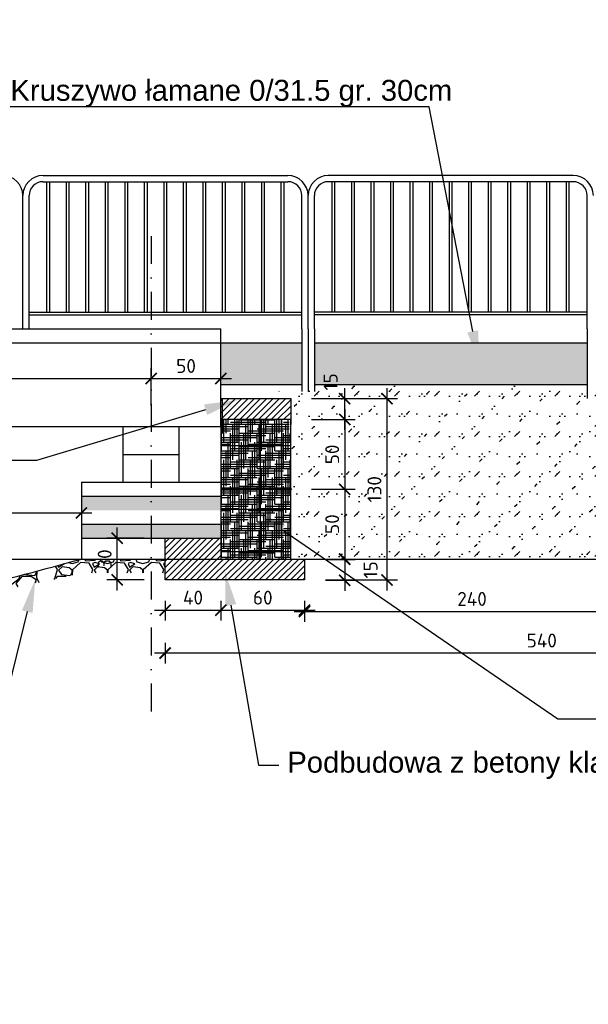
# Model space of a CAD drawing. Header units: millimetres. Extents: x 43555 to 48945, y -20676 to -18516.
# Tile 10 of 11: x 47612 to 48020, y -19352 to -18646. Entities that reach past the tile are written whole.
import ezdxf
from ezdxf import colors
from ezdxf.entities.mleader import LeaderData, LeaderLine
from ezdxf.math import Vec2, Vec3

# ---------------------------------------------------------------- set-up
doc = ezdxf.new("R2010")
doc.units = ezdxf.units.MM
doc.header["$LTSCALE"] = 40
doc.header["$PDMODE"] = 35
doc.header["$PDSIZE"] = 10
doc.linetypes.add('DASHDOT', pattern=[1, 0.5, -0.25, 0, -0.25])
doc.linetypes.add('DASHED2', pattern=[0.375, 0.25, -0.125])
doc.layers.get('0').transparency = 0.4
doc.layers.get('Defpoints').transparency = 0.4
for name, color, linetype in [('K01', 94, 'Continuous'), ('K02', 253, 'Continuous'), ('K025', 161, 'Continuous'), ('K035', 40, 'Continuous'), ('K10', 10, 'Continuous')]:
    doc.layers.add(name, color=color, linetype=linetype)
doc.styles.get("Standard").update_dxf_attribs({"font": 'isocpeur.ttf', "height": 10})
doc.linetypes.add('ZIGZAG', pattern='A,0.00254,-5.08,[131,ltypeshp.shx,S=5.08,R=0,X=-5.08,Y=0],-10.16,[131,ltypeshp.shx,S=5.08,R=180,X=5.08,Y=0],-5.08', length=20.32254)
doc.dimstyles.new('ARCHIC', dxfattribs={"dimtxt": 10, "dimasz": 8, "dimexe": 7.5, "dimexo": 15, "dimgap": 4, "dimtad": 1, "dimdec": 1, "dimrnd": 0.5, "dimtxsty": 'Standard', "dimblk": 'ARCHTICK', "dimcen": 12.5, "dimdle": 7.5, "dimclrd": 94, "dimclre": 94, "dimclrt": 151, "dimazin": 2, "dimtfac": 1, "dimtdec": 1, "dimtmove": 2, "dimatfit": 3, "dimfxl": 7.5, "dimarcsym": 0})

# ---------------------------------------------------------------- blocks, each defined once
blk = doc.blocks.new('_ArchTick')
at = {"color": 0, "linetype": 'ByBlock', "const_width": 0.15}
blk.add_lwpolyline([(-0.5, -0.5), (0.5, 0.5)], dxfattribs=at)
blk = doc.blocks.new('*D275')
at = {"layer": 'Defpoints', "color": 0}
for p in [(47681.95, -19018.06), (47716.29, -19018.06), (47716.29, -19048.06)]:
    blk.add_point(p, dxfattribs=at)
at = {"layer": 'K025', "color": 94, "lineweight": -2}
for p, q in [((47681.95, -19055.56), (47681.95, -19010.56)), ((47701.29, -19018.06), (47674.45, -19018.06)), ((47701.29, -19048.06), (47674.45, -19048.06))]:
    blk.add_line(p, q, dxfattribs=at)
at = {"layer": 'K025', "color": 94, "lineweight": -2, "xscale": 8, "yscale": 8, "zscale": 8}
for p, rotation in [((47681.95, -19018.06), 90), ((47681.95, -19048.06), 270)]:
    blk.add_blockref('_ArchTick', p, dxfattribs=dict(at, rotation=rotation))
at = {"layer": 'K025', "color": 151, "insert": (47672.95, -19033.06), "char_height": 10, "attachment_point": 5, "rotation": 90}
blk.add_mtext('30', dxfattribs=at)
blk = doc.blocks.new('*D276')
at = {"layer": 'Defpoints', "color": 0}
for p in [(47816.29, -19033.32), (47816.29, -19048.32), (47845.05, -19048.32)]:
    blk.add_point(p, dxfattribs=at)
at = {"layer": 'K025', "color": 94, "lineweight": -2}
for p, q in [((47845.05, -19025.82), (47845.05, -19055.82)), ((47831.29, -19033.32), (47852.55, -19033.32)), ((47831.29, -19048.32), (47852.55, -19048.32))]:
    blk.add_line(p, q, dxfattribs=at)
at = {"layer": 'K025', "color": 94, "lineweight": -2, "xscale": 8, "yscale": 8, "zscale": 8}
for p, rotation in [((47845.05, -19033.32), 90), ((47845.05, -19048.32), 270)]:
    blk.add_blockref('_ArchTick', p, dxfattribs=dict(at, rotation=rotation))
at = {"layer": 'K025', "color": 151, "insert": (47863.55, -19040.82), "char_height": 10, "attachment_point": 5, "rotation": 90}
blk.add_mtext('15', dxfattribs=at)
blk = doc.blocks.new('*D277')
at = {"layer": 'Defpoints', "color": 0}
for p in [(47806.29, -18933.06), (47806.29, -18983.06), (47845.05, -18983.06)]:
    blk.add_point(p, dxfattribs=at)
at = {"layer": 'K025', "color": 94, "lineweight": -2}
for p, q in [((47845.05, -18925.56), (47845.05, -18990.56)), ((47821.29, -18933.06), (47852.55, -18933.06)), ((47821.29, -18983.06), (47852.55, -18983.06))]:
    blk.add_line(p, q, dxfattribs=at)
at = {"layer": 'K025', "color": 94, "lineweight": -2, "xscale": 8, "yscale": 8, "zscale": 8}
for p, rotation in [((47845.05, -18933.06), 90), ((47845.05, -18983.06), 270)]:
    blk.add_blockref('_ArchTick', p, dxfattribs=dict(at, rotation=rotation))
at = {"layer": 'K025', "color": 151, "insert": (47836.05, -18958.06), "char_height": 10, "attachment_point": 5, "rotation": 90}
blk.add_mtext('50', dxfattribs=at)
blk = doc.blocks.new('*D278')
at = {"layer": 'Defpoints', "color": 0}
for p in [(47816.29, -18918.06), (47816.29, -19048.06), (47875.33, -19048.06)]:
    blk.add_point(p, dxfattribs=at)
at = {"layer": 'K025', "color": 94, "lineweight": -2}
for p, q in [((47875.33, -18910.56), (47875.33, -19055.56)), ((47831.29, -18918.06), (47882.83, -18918.06)), ((47831.29, -19048.06), (47882.83, -19048.06))]:
    blk.add_line(p, q, dxfattribs=at)
at = {"layer": 'K025', "color": 94, "lineweight": -2, "xscale": 8, "yscale": 8, "zscale": 8}
for p, rotation in [((47875.33, -18918.06), 90), ((47875.33, -19048.06), 270)]:
    blk.add_blockref('_ArchTick', p, dxfattribs=dict(at, rotation=rotation))
at = {"layer": 'K025', "color": 151, "insert": (47866.33, -18983.06), "char_height": 10, "attachment_point": 5, "rotation": 90}
blk.add_mtext('130', dxfattribs=at)
blk = doc.blocks.new('*D279')
at = {"layer": 'Defpoints', "color": 0}
for p in [(47806.29, -18918.06), (47845.05, -18918.06), (47806.29, -18933.06)]:
    blk.add_point(p, dxfattribs=at)
at = {"layer": 'K025', "color": 94, "lineweight": -2}
for p, q in [((47845.05, -18940.56), (47845.05, -18910.56)), ((47821.29, -18918.06), (47852.55, -18918.06)), ((47821.29, -18933.06), (47852.55, -18933.06))]:
    blk.add_line(p, q, dxfattribs=at)
at = {"layer": 'K025', "color": 94, "lineweight": -2, "xscale": 8, "yscale": 8, "zscale": 8}
for p, rotation in [((47845.05, -18918.06), 90), ((47845.05, -18933.06), 270)]:
    blk.add_blockref('_ArchTick', p, dxfattribs=dict(at, rotation=rotation))
at = {"layer": 'K025', "color": 151, "insert": (47834.92, -18906.06), "char_height": 10, "attachment_point": 5, "rotation": 90}
blk.add_mtext('15', dxfattribs=at)
blk = doc.blocks.new('*D280')
at = {"layer": 'Defpoints', "color": 0}
for p in [(47716.29, -19048.06), (47756.29, -19048.06), (47756.29, -19069.74)]:
    blk.add_point(p, dxfattribs=at)
at = {"layer": 'K035', "color": 94, "lineweight": -2}
for p, q in [((47716.29, -19063.06), (47716.29, -19077.24)), ((47756.29, -19063.06), (47756.29, -19077.24)), ((47708.79, -19069.74), (47763.79, -19069.74))]:
    blk.add_line(p, q, dxfattribs=at)
at = {"layer": 'K035', "color": 94, "lineweight": -2, "xscale": 8, "yscale": 8, "zscale": 8, "rotation": 180}
blk.add_blockref('_ArchTick', (47716.29, -19069.74), dxfattribs=at)
at = {"layer": 'K035', "color": 94, "lineweight": -2, "xscale": 8, "yscale": 8, "zscale": 8}
blk.add_blockref('_ArchTick', (47756.29, -19069.74), dxfattribs=at)
at = {"layer": 'K035', "color": 151, "insert": (47736.29, -19060.74), "char_height": 10, "attachment_point": 5}
blk.add_mtext('40', dxfattribs=at)
blk = doc.blocks.new('*D262')
at = {"layer": 'Defpoints', "color": 0}
for p in [(46956.29, -19000.02), (47656.29, -19000.02), (47656.29, -19000.02)]:
    blk.add_point(p, dxfattribs=at)
at = {"layer": 'K025', "color": 94, "lineweight": -2}
for p, q in [((46956.29, -18985.02), (46956.29, -18992.52)), ((47656.29, -18985.02), (47656.29, -18992.52)), ((46948.79, -19000.02), (47663.79, -19000.02))]:
    blk.add_line(p, q, dxfattribs=at)
at = {"layer": 'K025', "color": 94, "lineweight": -2, "xscale": 8, "yscale": 8, "zscale": 8, "rotation": 180}
blk.add_blockref('_ArchTick', (46956.29, -19000.02), dxfattribs=at)
at = {"layer": 'K025', "color": 94, "lineweight": -2, "xscale": 8, "yscale": 8, "zscale": 8}
blk.add_blockref('_ArchTick', (47656.29, -19000.02), dxfattribs=at)
at = {"layer": 'K025', "color": 151, "insert": (47306.29, -18991.02), "char_height": 10, "attachment_point": 5}
blk.add_mtext('700', dxfattribs=at)
blk = doc.blocks.new('*D263')
at = {"layer": 'Defpoints', "color": 0}
for p in [(47706.29, -18903.68), (46906.29, -18923.06), (47706.29, -18923.06)]:
    blk.add_point(p, dxfattribs=at)
at = {"layer": 'K025', "color": 94, "lineweight": -2}
for p, q in [((46906.29, -18908.06), (46906.29, -18896.18)), ((47706.29, -18908.06), (47706.29, -18896.18)), ((46898.79, -18903.68), (47713.79, -18903.68))]:
    blk.add_line(p, q, dxfattribs=at)
at = {"layer": 'K025', "color": 94, "lineweight": -2, "xscale": 8, "yscale": 8, "zscale": 8, "rotation": 180}
blk.add_blockref('_ArchTick', (46906.29, -18903.68), dxfattribs=at)
at = {"layer": 'K025', "color": 94, "lineweight": -2, "xscale": 8, "yscale": 8, "zscale": 8}
blk.add_blockref('_ArchTick', (47706.29, -18903.68), dxfattribs=at)
at = {"layer": 'K025', "color": 151, "insert": (47306.29, -18894.68), "char_height": 10, "attachment_point": 5}
blk.add_mtext('800', dxfattribs=at)
blk = doc.blocks.new('*D265')
at = {"layer": 'Defpoints', "color": 0}
for p in [(47756.29, -18903.68), (47706.29, -18938.06), (47756.29, -18938.06)]:
    blk.add_point(p, dxfattribs=at)
at = {"layer": 'K025', "color": 94, "lineweight": -2}
for p, q in [((47706.29, -18923.06), (47706.29, -18896.18)), ((47756.29, -18923.06), (47756.29, -18896.18)), ((47698.79, -18903.68), (47763.79, -18903.68))]:
    blk.add_line(p, q, dxfattribs=at)
at = {"layer": 'K025', "color": 94, "lineweight": -2, "xscale": 8, "yscale": 8, "zscale": 8, "rotation": 180}
blk.add_blockref('_ArchTick', (47706.29, -18903.68), dxfattribs=at)
at = {"layer": 'K025', "color": 94, "lineweight": -2, "xscale": 8, "yscale": 8, "zscale": 8}
blk.add_blockref('_ArchTick', (47756.29, -18903.68), dxfattribs=at)
at = {"layer": 'K025', "color": 151, "insert": (47731.29, -18894.68), "char_height": 10, "attachment_point": 5}
blk.add_mtext('50', dxfattribs=at)
blk = doc.blocks.new('*D267')
at = {"layer": 'Defpoints', "color": 0}
for p in [(47806.29, -18983.06), (47806.29, -19033.06), (47845.05, -19033.06)]:
    blk.add_point(p, dxfattribs=at)
at = {"layer": 'K025', "color": 94, "lineweight": -2}
for p, q in [((47845.05, -18975.56), (47845.05, -19040.56)), ((47821.29, -18983.06), (47852.55, -18983.06)), ((47821.29, -19033.06), (47852.55, -19033.06))]:
    blk.add_line(p, q, dxfattribs=at)
at = {"layer": 'K025', "color": 94, "lineweight": -2, "xscale": 8, "yscale": 8, "zscale": 8}
for p, rotation in [((47845.05, -18983.06), 90), ((47845.05, -19033.06), 270)]:
    blk.add_blockref('_ArchTick', p, dxfattribs=dict(at, rotation=rotation))
at = {"layer": 'K025', "color": 151, "insert": (47836.05, -19008.06), "char_height": 10, "attachment_point": 5, "rotation": 90}
blk.add_mtext('50', dxfattribs=at)
blk = doc.blocks.new('*D281')
at = {"layer": 'Defpoints', "color": 0}
for p in [(47756.29, -19048.06), (47816.29, -19048.06), (47816.29, -19069.74)]:
    blk.add_point(p, dxfattribs=at)
at = {"layer": 'K01', "color": 94, "lineweight": -2}
for p, q in [((47756.29, -19063.06), (47756.29, -19077.24)), ((47816.29, -19063.06), (47816.29, -19077.24)), ((47748.79, -19069.74), (47823.79, -19069.74))]:
    blk.add_line(p, q, dxfattribs=at)
at = {"layer": 'K01', "color": 94, "lineweight": -2, "xscale": 8, "yscale": 8, "zscale": 8, "rotation": 180}
blk.add_blockref('_ArchTick', (47756.29, -19069.74), dxfattribs=at)
at = {"layer": 'K01', "color": 94, "lineweight": -2, "xscale": 8, "yscale": 8, "zscale": 8}
blk.add_blockref('_ArchTick', (47816.29, -19069.74), dxfattribs=at)
at = {"layer": 'K01', "color": 151, "insert": (47786.29, -19060.74), "char_height": 10, "attachment_point": 5}
blk.add_mtext('60', dxfattribs=at)
blk = doc.blocks.new('*D283')
at = {"layer": 'Defpoints', "color": 0}
for p in [(48056.29, -19033.06), (47816.29, -19048.06), (48056.29, -19070.7)]:
    blk.add_point(p, dxfattribs=at)
at = {"layer": 'K025', "color": 94, "lineweight": -2}
for p, q in [((48056.29, -19048.06), (48056.29, -19078.2)), ((47816.29, -19063.06), (47816.29, -19078.2)), ((47808.79, -19070.7), (48063.79, -19070.7))]:
    blk.add_line(p, q, dxfattribs=at)
at = {"layer": 'K025', "color": 94, "lineweight": -2, "xscale": 8, "yscale": 8, "zscale": 8, "rotation": 180}
blk.add_blockref('_ArchTick', (47816.29, -19070.7), dxfattribs=at)
at = {"layer": 'K025', "color": 94, "lineweight": -2, "xscale": 8, "yscale": 8, "zscale": 8}
blk.add_blockref('_ArchTick', (48056.29, -19070.7), dxfattribs=at)
at = {"layer": 'K025', "color": 151, "insert": (47936.29, -19061.7), "char_height": 10, "attachment_point": 5}
blk.add_mtext('240', dxfattribs=at)
blk = doc.blocks.new('*D285')
at = {"layer": 'Defpoints', "color": 0}
for p in [(48256.29, -19068.92), (47716.29, -19078.06), (47716.29, -19100.48)]:
    blk.add_point(p, dxfattribs=at)
at = {"layer": 'K025', "color": 94, "lineweight": -2}
for p, q in [((48256.29, -19083.92), (48256.29, -19107.98)), ((47716.29, -19093.06), (47716.29, -19107.98)), ((48263.79, -19100.48), (47708.79, -19100.48))]:
    blk.add_line(p, q, dxfattribs=at)
at = {"layer": 'K025', "color": 94, "lineweight": -2, "xscale": 8, "yscale": 8, "zscale": 8, "rotation": 180}
blk.add_blockref('_ArchTick', (47716.29, -19100.48), dxfattribs=at)
at = {"layer": 'K025', "color": 94, "lineweight": -2, "xscale": 8, "yscale": 8, "zscale": 8}
blk.add_blockref('_ArchTick', (48256.29, -19100.48), dxfattribs=at)
at = {"layer": 'K025', "color": 151, "insert": (47986.29, -19091.48), "char_height": 10, "attachment_point": 5}
blk.add_mtext('540', dxfattribs=at)

msp = doc.modelspace()

# ---------------------------------------------------------------- hatches: boundary and pattern name
at = {"layer": 'K01'}
h = msp.add_hatch(dxfattribs=at)
h.set_pattern_fill('AR-CONC', color=256, scale=0.1)
h.set_pattern_definition([(50, (48563.822, -19453.74), (18.21847, -1.5939), [1.905, -20.955]), (355, (48563.822, -19453.74), (-3.52434, 19.1057), [1.524, -16.76406]), (100.4514, (48565.34, -19453.872), (14.69412, 17.51178), [1.619, -17.80902]), (46.1842, (48563.822, -19448.66), (27.1079, -4.20423), [2.8575, -31.4325]), (96.6356, (48566.08, -19449.01), (23.7404, 24.7426), [2.4285, -26.71356]), (351.184, (48563.822, -19448.66), (23.7404, 24.7426), [2.286, -25.146]), (21, (48566.362, -19449.93), (15.16144, -10.22652), [1.905, -20.955]), (326, (48566.362, -19449.93), (6.1802, 18.4188), [1.524, -16.764]), (71.4514, (48567.626, -19450.781), (21.34164, 8.19228), [1.619, -17.809]), (37.5, (48563.822, -19453.739), (0.30886, 8.455504), [0, -16.5608, 0, -17.018, 0, -16.8275]), (7.5, (48563.822, -19453.739), (6.68197, 10.01806), [0, -9.7028, 0, -16.1798, 0, -6.4135]), (327.5, (48558.158, -19453.739), (13.55906, -0.572874), [0, -6.35, 0, -19.812, 0, -26.289]), (317.5, (48555.618, -19453.739), (14.81292, 2.54265), [0, -8.255, 0, -13.1572, 0, -18.669])])
h.paths.add_polyline_path([(48218.79, -18908.06), (48027.79, -18908.06), (48027.79, -18878.06), (48155.97, -18878.06), (48152.88, -18887.77), (48160.08, -18878.06), (48177.79, -18878.06), (48223.29, -18878.06), (48223.29, -18904.46)])
h.paths.add_polyline_path([(47823.29, -18908.06), (48018.79, -18908.06), (48018.79, -18878.06), (47823.29, -18878.06)])
h.paths.add_polyline_path([(47756.29, -18878.06), (47756.29, -18908.06), (47814.29, -18908.06), (47814.29, -18878.06)])
h.paths.add_polyline_path([(47842.42, -18891.42), (47842.42, -18910.71), (47827.42, -18910.71), (47827.42, -18891.42)], flags=9)
h.paths.add_polyline_path([(48227.79, -18878.06), (48250.04, -18878.06), (48227.79, -18895.86)])
h = msp.add_hatch(dxfattribs=at)
h.set_pattern_fill('GROUT', color=256, scale=0.1, angle=45)
h.set_pattern_definition([(45, (47895.008, -19067.284), (-12.5724, 16.1645), [2.54, -17.78]), (45, (47891.416, -19060.1), (-14.3684, 14.3684), [0, -20.32]), (45, (47891.416, -19070.876), (-8.9803, 19.7566), [0, -20.32]), (45, (47880.64, -19060.1), (0, 28.7368), [5.08, -35.56]), (45, (47900.396, -19058.304), (-14.3684, 14.3684), [0, -20.32]), (45, (47898.6, -19063.692), (-10.7763, 17.9605), [0, -20.32]), (45, (47898.6, -19060.1), (-14.3684, 14.3684), [0, -20.32]), (45, (47882.435, -19058.304), (-14.3684, 14.3684), [0, -20.32])])
h.paths.add_polyline_path([(47791.42, -18913.06), (47798.82, -18908.06), (48212.54, -18908.06), (48166.86, -18944.6), (48159.92, -18929.86), (48163.45, -18927.99), (48148.72, -18908.63), (48156.38, -18931.73), (48159.92, -18929.86), (48166.86, -18944.6), (48056.29, -19033.06), (47897.8, -19033.06), (47806.29, -19008.61), (47806.29, -18931.65), (47806.29, -18913.06)])
h.paths.add_polyline_path([(47806.29, -19033.06), (47897.8, -19033.06), (47806.29, -19008.61)])
h = msp.add_hatch(dxfattribs=at)
h.set_pattern_fill('ANSI31', color=256)
h.set_pattern_definition([(45, (47756.2905, -18933.0604), (-2.24506, 2.24506), [])])
h.paths.add_polyline_path([(47756.29, -18933.06), (47806.29, -18933.06), (47806.29, -18918.06), (47756.29, -18918.06)])
h = msp.add_hatch(color=256, dxfattribs=at)
h.dxf.hatch_style = 1
h.paths.add_polyline_path([(47757.29, -18933.06), (47757.29, -18918.06), (47756.29, -18918.06), (47756.29, -18933.06)])
h.paths.add_polyline_path([(47757.29, -18933.06), (47757.29, -18943.06), (47756.29, -18943.06), (47756.29, -18933.06)])
h = msp.add_hatch(dxfattribs=at)
h.set_pattern_fill('HOUND', color=256)
h.set_pattern_definition([(0, (47236.0714, -16580.6284), (6.35, 1.5875), [25.4, -12.7]), (90, (47236.0714, -16580.6284), (-1.5875, -6.35), [25.4, -12.7])])
h.paths.add_polyline_path([(47756.29, -19033.06), (47806.29, -19033.06), (47806.29, -18983.06), (47756.29, -18983.06)])
h.paths.add_polyline_path([(47756.29, -18983.06), (47756.29, -18936.65), (47756.29, -18933.06), (47805.29, -18933.06), (47805.29, -18943.06), (47806.29, -18943.06), (47806.29, -18983.06)])
h = msp.add_hatch(dxfattribs=at)
h.set_pattern_fill('ANSI31', color=256)
h.set_pattern_definition([(45, (47716.2905, -19048.0604), (-2.24506, 2.24506), [])])
h.paths.add_polyline_path([(47716.29, -19048.06), (47746.29, -19048.06), (47816.29, -19048.06), (47816.29, -19033.06), (47756.29, -19033.06), (47716.29, -19033.06)])
h.paths.add_polyline_path([(47716.29, -19033.06), (47756.29, -19033.06), (47756.29, -19018.06), (47716.29, -19018.06)])
h = msp.add_hatch(dxfattribs=at)
h.set_pattern_fill('GRAVEL', color=256, angle=180)
h.set_pattern_definition([(228.01279, (48734.4978, -17761.6682), (-203.2, -228.6), [3.4172, -338.30484]), (184.96974, (48732.2118, -17764.2082), (304.7999999, 25.40000145), [5.86405, -580.5405]), (132.51045, (48726.3698, -17764.7162), (254.0000001, -279.3999999), [4.1348, -409.34723]), (267.27369, (48716.4638, -17771.0662), (25.40000005, 508), [5.34005, -528.66437]), (292.833654, (48716.2098, -17776.4002), (-127, 304.8), [5.23634, -518.39808]), (357.27369, (48718.2418, -17781.2262), (-508, 25.40000005), [5.34005, -528.66437]), (37.69424, (48723.5758, -17781.48015), (-330.2, -254), [7.06194, -699.13115]), (72.25533, (48729.1638, -17777.16215), (177.80000005, 558.8), [6.6672, -660.05257]), (121.429566, (48731.1958, -17770.8122), (-203.2, 330.2), [5.35813, -530.45546]), (175.23636, (48728.4018, -17766.2402), (279.4, -25.4), [6.11713, -299.73937]), (222.39744, (48722.3058, -17765.73215), (-304.8, -279.4), [7.91078, -783.16773]), (138.81407, (48741.6098, -17771.3202), (-177.8, 152.4), [2.70005, -267.30566]), (171.469234, (48739.5778, -17769.5422), (330.2, -50.7999999), [5.13682, -508.5464]), (225, (48734.498, -17768.78), (7e-15, -25.4), [3.5921, -32.32893]), (203.1986, (48732.7198, -17765.732), (127, 50.8), [1.9344, -191.50622]), (291.8014, (48730.942, -17766.494), (-25.4, 76.2), [2.73566, -134.04753]), (30.96376, (48731.958, -17769.034), (76.2, 50.8), [4.4432, -143.66298]), (161.56505, (48735.768, -17766.748), (50.8, -25.4), [3.21287, -77.10898]), (16.38954, (48716.2098, -17766.4942), (254, 76.2), [4.50088, -445.58827]), (70.34618, (48720.5278, -17765.2242), (-101.6, -279.4), [3.776, -373.82216]), (293.1986, (48735.7678, -17761.668), (-50.8, 127), [3.8688, -189.57184]), (343.61046, (48737.2918, -17765.2242), (-254, 76.2), [4.50088, -445.58827]), (339.44395, (48716.2098, -17782.2422), (-127, 50.8), [4.34035, -212.67734]), (294.77514, (48720.2738, -17783.7662), (-127.0000002, 279.4), [3.63672, -360.03593]), (66.8014, (48736.0218, -17787.068), (50.8, 127), [3.8688, -189.57184]), (17.35402, (48737.5458, -17783.5122), (-330.2, -101.6), [4.25783, -421.52376]), (69.44395, (48723.5758, -17787.0682), (-50.8, -127), [2.17018, -214.84752]), (101.30993, (48734.498, -17787.068), (-25.4, 101.6), [1.29515, -128.21995]), (165.96376, (48734.244, -17785.798), (76.2, -25.4), [5.23634, -99.49055]), (186.00901, (48729.1638, -17784.5282), (254, 25.4), [4.85267, -480.41365]), (303.69007, (48731.958, -17771.32), (-25.4, 50.8), [3.66324, -87.91776]), (353.157227, (48733.9898, -17774.3682), (431.8, -50.8), [6.39557, -633.1601]), (60.9454, (48740.3398, -17775.1302), (-101.6, -177.8), [2.61508, -258.89392]), (90, (48741.61, -17772.844), (-25.4, 25.4), [1.524, -23.876]), (120.25644, (48728.6558, -17783.7662), (101.6, -177.8), [3.52867, -349.3394]), (48.01279, (48726.8778, -17780.7182), (203.2, 228.6), [6.83443, -334.88762]), (0, (48731.45, -17775.638), (25.4, 25.4), [6.604, -18.796]), (325.30485, (48738.0538, -17775.6382), (254.0000001, -177.7999999), [4.0161, -397.59317]), (254.0546, (48741.3558, -17777.924), (-25.4, -101.6), [3.6983, -181.2165]), (207.645975, (48740.3398, -17781.4802), (-482.6, -253.99999997), [6.02145, -596.12464]), (175.42608, (48735.0058, -17784.2742), (-330.2, 25.4), [6.3703, -630.65846])])
edge = h.paths.add_edge_path()
edge.add_line((47706.29, -19043.06), (47706.29, -19033.06))
edge.add_line((47706.29, -19033.06), (47656.29, -19033.06))
edge.add_spline(control_points=[(47656.29, -19033.06), (47653.38, -19033.85), (47650.47, -19034.64), (47647.55, -19035.44)], knot_values=[0, 0, 0, 0, 9.032985, 9.032985, 9.032985, 9.032985], degree=3, periodic=0)
edge.add_line((47647.55, -19035.44), (47638.99, -19046.89))
edge.add_spline(control_points=[(47638.99, -19046.89), (47644.76, -19045.62), (47650.52, -19044.34), (47656.29, -19043.06)], knot_values=[0, 0, 0, 0, 17.658565, 17.658565, 17.658565, 17.658565], degree=3, periodic=0)
edge.add_line((47656.29, -19043.06), (47706.29, -19043.06))
edge = h.paths.add_edge_path()
edge.add_line((47634.89, -19038.87), (47628.69, -19049.16))
edge.add_spline(control_points=[(47628.69, -19049.16), (47621.23, -19050.81), (47613.76, -19052.44), (47606.29, -19054.06)], knot_values=[28.170951, 28.170951, 28.170951, 28.170951, 51.028041, 51.028041, 51.028041, 51.028041], degree=3, periodic=0)
edge.add_line((47606.29, -19054.06), (47606.29, -19046.48))
edge.add_spline(control_points=[(47606.29, -19046.48), (47615.83, -19043.97), (47625.36, -19041.43), (47634.89, -19038.87)], knot_values=[21.842068, 21.842068, 21.842068, 21.842068, 51.028041, 51.028041, 51.028041, 51.028041], degree=3, periodic=0)
edge = h.paths.add_edge_path()
edge.add_line((47634.89, -19038.87), (47628.69, -19049.16))
edge.add_spline(control_points=[(47628.69, -19049.16), (47632.12, -19048.41), (47635.56, -19047.65), (47638.99, -19046.89)], knot_values=[17.658565, 17.658565, 17.658565, 17.658565, 28.170951, 28.170951, 28.170951, 28.170951], degree=3, periodic=0)
edge.add_line((47638.99, -19046.89), (47647.55, -19035.44))
edge.add_spline(control_points=[(47647.55, -19035.44), (47643.42, -19036.56), (47639.29, -19037.68), (47634.89, -19038.87)], knot_values=[9.032985, 9.032985, 9.032985, 9.032985, 21.842068, 21.842068, 21.842068, 21.842068], degree=3, periodic=0)
h.paths.add_polyline_path([(47716.29, -19033.06), (47706.29, -19033.06), (47706.29, -19043.06), (47716.29, -19043.06)])
at = {"layer": 'K02'}
h = msp.add_hatch(dxfattribs=at)
h.set_pattern_fill('CTYSQ6ST', color=256, scale=0.1)
h.set_pattern_definition([(0, (47236.071, -15080.628), (0, 15.24), []), (90, (47236.071, -15080.628), (-15.24, 9e-16), [])])
h.paths.add_polyline_path([(47756.29, -19033.06), (47806.29, -19033.06), (47806.29, -18983.06), (47756.29, -18983.06)])
h.paths.add_polyline_path([(47756.29, -18983.06), (47756.29, -18936.65), (47756.29, -18933.06), (47805.29, -18933.06), (47805.29, -18943.06), (47806.29, -18943.06), (47806.29, -18983.06)])
at = {"layer": 'K025'}
h = msp.add_hatch(color=256, dxfattribs=at)
h.dxf.hatch_style = 1
h.paths.add_polyline_path([(47656.29, -18998.06), (47756.29, -18998.06), (47756.29, -18988.06), (47656.29, -18988.06)])
h = msp.add_hatch(color=256, dxfattribs=at)
h.dxf.hatch_style = 1
h.paths.add_polyline_path([(47656.29, -19018.06), (47756.29, -19018.06), (47756.29, -19008.06), (47656.29, -19008.06)])

# ---------------------------------------------------------------- linework, layer by layer
at = {"layer": 'K01', "linetype": 'DASHDOT'}
msp.add_line((47706.29, -18801.52), (47706.29, -19149.27), dxfattribs=at)
msp.add_line((47706.29, -18801.52), (47706.29, -19149.27), dxfattribs=at)
at = {"layer": 'K01'}
msp.add_line((46956.29, -19033.06), (47756.29, -19033.06), dxfattribs=at)
at = {"layer": 'K01', "linetype": 'DASHED2'}
msp.add_line((47716.29, -19033.06), (47756.29, -19033.06), dxfattribs=at)
at = {"layer": 'K02'}
for p, q in [((47756.29, -18918.06), (47757.29, -18918.06)), ((47757.29, -18918.06), (47757.29, -18943.06)), ((47757.29, -18943.06), (47756.29, -18943.06))]:
    msp.add_line(p, q, dxfattribs=at)
at = {"layer": 'K025'}
for p, q in [((47628.79, -18758.06), (47804.29, -18758.06)), ((47628.79, -18762.56), (47804.29, -18762.56)), ((47631.54, -18856.06), (47631.54, -18762.57)), ((47633.54, -18856.06), (47633.54, -18762.56)), ((47645.54, -18856.06), (47645.54, -18762.56)), ((47647.54, -18856.06), (47647.54, -18762.56)), ((47659.54, -18856.06), (47659.54, -18762.56)), ((47661.54, -18856.06), (47661.54, -18762.56)), ((47673.54, -18856.06), (47673.54, -18762.56)), ((47675.54, -18856.06), (47675.54, -18762.56)), ((47687.54, -18856.06), (47687.54, -18762.56)), ((47689.54, -18856.06), (47689.54, -18762.56)), ((47701.54, -18856.06), (47701.54, -18762.56)), ((47703.54, -18856.06), (47703.54, -18762.56)), ((47715.54, -18856.06), (47715.54, -18762.56)), ((47717.54, -18856.06), (47717.54, -18762.56)), ((47729.54, -18856.06), (47729.54, -18762.56)), ((47731.54, -18856.06), (47731.54, -18762.56)), ((47743.54, -18856.06), (47743.54, -18762.56)), ((47745.54, -18856.06), (47745.54, -18762.56)), ((47757.54, -18856.06), (47757.54, -18762.56)), ((47759.54, -18856.06), (47759.54, -18762.56)), ((47771.54, -18856.06), (47771.54, -18762.56)), ((47773.54, -18856.06), (47773.54, -18762.56)), ((47785.54, -18856.06), (47785.54, -18762.56)), ((47787.54, -18856.06), (47787.54, -18762.56)), ((47799.54, -18856.06), (47799.54, -18762.56)), ((47801.54, -18856.06), (47801.54, -18762.56)), ((48008.79, -18758.06), (47833.29, -18758.06)), ((48008.79, -18762.56), (47833.29, -18762.56)), ((47836.04, -18856.06), (47836.04, -18762.56)), ((47838.04, -18856.06), (47838.04, -18762.56)), ((47850.04, -18856.06), (47850.04, -18762.56)), ((47852.04, -18856.06), (47852.04, -18762.56)), ((47864.04, -18856.06), (47864.04, -18762.56)), ((47866.04, -18856.06), (47866.04, -18762.56)), ((47878.04, -18856.06), (47878.04, -18762.56)), ((47880.04, -18856.06), (47880.04, -18762.56)), ((47892.04, -18856.06), (47892.04, -18762.56)), ((47894.04, -18856.06), (47894.04, -18762.56)), ((47906.04, -18856.06), (47906.04, -18762.56)), ((47908.04, -18856.06), (47908.04, -18762.56)), ((47920.04, -18856.06), (47920.04, -18762.56)), ((47922.04, -18856.06), (47922.04, -18762.56)), ((47934.04, -18856.06), (47934.04, -18762.56)), ((47936.04, -18856.06), (47936.04, -18762.56)), ((47948.04, -18856.06), (47948.04, -18762.56)), ((47950.04, -18856.06), (47950.04, -18762.56)), ((47962.04, -18856.06), (47962.04, -18762.56)), ((47964.04, -18856.06), (47964.04, -18762.56)), ((47976.04, -18856.06), (47976.04, -18762.56)), ((47978.04, -18856.06), (47978.04, -18762.56)), ((47990.04, -18856.06), (47990.04, -18762.56)), ((47992.04, -18856.06), (47992.04, -18762.56)), ((48004.04, -18856.06), (48004.04, -18762.56)), ((48006.04, -18856.06), (48006.04, -18762.57)), ((47614.29, -18868.06), (47614.29, -18772.56)), ((47614.29, -18868.06), (47614.29, -18772.56)), ((47618.79, -18868.06), (47618.79, -18772.56)), ((47814.29, -18868.06), (47814.29, -18772.56)), ((47818.79, -18868.06), (47818.79, -18772.56)), ((47818.79, -18868.06), (47818.79, -18772.56)), ((47823.29, -18868.06), (47823.29, -18772.56)), ((48018.79, -18868.06), (48018.79, -18772.56)), ((47618.79, -18856.06), (47814.29, -18856.06)), ((47618.79, -18858.06), (47814.29, -18858.06)), ((48018.79, -18856.06), (47823.29, -18856.06)), ((48018.79, -18858.06), (47823.29, -18858.06)), ((46856.29, -18868.06), (47756.29, -18868.06)), ((47756.29, -18878.06), (47756.29, -18868.06)), ((47814.29, -18868.06), (47814.29, -18913.06)), ((47818.79, -18868.06), (47818.79, -18913.06)), ((47823.29, -18868.06), (47823.29, -18913.06)), ((48018.79, -18868.06), (48018.79, -18918.06)), ((46856.29, -18878.06), (47814.29, -18878.06)), ((47756.29, -18938.06), (47756.29, -18878.06)), ((47756.29, -18878.06), (47764.29, -18878.06)), ((47773.29, -18878.06), (47814.29, -18878.06)), ((47823.29, -18878.06), (48018.79, -18878.06)), ((47823.29, -18878.06), (47856.29, -18878.06)), ((47756.29, -18908.06), (47764.29, -18908.06)), ((47756.29, -18908.06), (47814.29, -18908.06)), ((47823.29, -18908.06), (48018.79, -18908.06)), ((47756.29, -18933.06), (47756.29, -18918.06)), ((47756.29, -18918.06), (47806.29, -18918.06)), ((47756.29, -18933.06), (47756.29, -18918.06)), ((47806.29, -18918.06), (47806.29, -18936.65)), ((46926.29, -18938.06), (47686.29, -18938.06)), ((47686.29, -18938.06), (47726.29, -18938.06)), ((47686.29, -18978.06), (47686.29, -18938.06)), ((47726.29, -18978.06), (47726.29, -18938.06)), ((47726.29, -18938.06), (47756.29, -18938.06)), ((47806.29, -18933.06), (47756.29, -18933.06)), ((47756.29, -18933.06), (47756.29, -19033.06)), ((47806.29, -19033.06), (47806.29, -18933.06)), ((47686.29, -18958.06), (47726.29, -18958.06)), ((47656.29, -18978.06), (47656.29, -19033.06)), ((47656.29, -18978.06), (47756.29, -18978.06)), ((47656.29, -18978.06), (47656.29, -18983.06)), ((47656.29, -18988.06), (47756.29, -18988.06)), ((47756.29, -18983.06), (47756.29, -19033.06)), ((47756.29, -18983.06), (47806.29, -18983.06)), ((47656.29, -19008.06), (47756.29, -19008.06)), ((47656.29, -19018.06), (47756.29, -19018.06)), ((47716.29, -19048.06), (47716.29, -19018.06)), ((47716.29, -19018.06), (47756.29, -19018.06)), ((47656.29, -19033.06), (47716.29, -19033.06)), ((47756.29, -19033.06), (47816.29, -19033.06)), ((47756.29, -19033.06), (47806.29, -19033.06)), ((47756.29, -19033.06), (48056.29, -19033.06)), ((47816.29, -19033.06), (47816.29, -19048.06)), ((47746.29, -19048.06), (47716.29, -19048.06)), ((47816.29, -19048.06), (47746.29, -19048.06))]:
    msp.add_line(p, q, dxfattribs=at)
for centre, radius, start, end in [((47599.79, -18772.56), 14.5, 0, 90), ((47628.79, -18772.56), 14.5, 90, 180), ((47628.79, -18772.56), 10, 90, 180), ((47804.29, -18772.56), 14.5, 0, 90), ((47804.29, -18772.56), 10, 0, 90), ((47833.29, -18772.56), 14.5, 90, 180), ((47833.29, -18772.56), 10, 90, 180), ((48008.79, -18772.56), 14.5, 0, 90), ((48008.79, -18772.56), 10, 0, 90)]:
    msp.add_arc(centre, radius, start, end, dxfattribs=at)
msp.add_spline([(46956.29, -19033.06), (47209.48, -19078.15), (47344.97, -19082.74), (47493.36, -19071.14), (47656.29, -19033.06)], degree=3, dxfattribs=at)

# ---------------------------------------------------------------- texts
at = {"layer": 'K10', "insert": (47204.55, -19289.89), "char_height": 30, "width": 662.7761, "attachment_point": 1, "bg_fill": 2}
msp.add_mtext('{\\fTahoma|b0|i0|c238|p34;Widok B-B}', dxfattribs=at)

# ---------------------------------------------------------------- dimensions: what is measured, and where the dimension line sits
at = {"layer": 'K01', "color": 1}
dim = msp.add_aligned_dim(p1=(47756.29, -19048.06), p2=(47816.29, -19048.06), distance=-21.68, dimstyle='ARCHIC', dxfattribs=at)
dim.commit()
dim.dimension.update_dxf_attribs({"geometry": '*D281', "text_midpoint": (47786.29, -19060.74)})
at = {"layer": 'K025'}
for p1, p2, distance, picture, middle in [((46906.29, -18923.06), (47706.29, -18923.06), 19.38, '*D263', (47306.29, -18894.68)), ((47816.29, -18918.06), (47816.29, -19048.06), 59.04, '*D278', (47866.33, -18983.06)), ((47806.29, -18933.06), (47806.29, -18983.06), 38.76, '*D277', (47836.05, -18958.06)), ((47806.29, -18983.06), (47806.29, -19033.06), 38.76, '*D267', (47836.05, -19008.06)), ((46956.29, -19000.02), (47656.29, -19000.02), 0, '*D262', (47306.29, -18991.02)), ((47716.29, -19048.06), (47716.29, -19018.06), 34.34, '*D275', (47672.95, -19033.06)), ((47816.29, -19033.32), (47816.29, -19048.32), 28.76, '*D276', (47863.55, -19040.82))]:
    dim = msp.add_aligned_dim(p1=p1, p2=p2, distance=distance, dimstyle='ARCHIC', dxfattribs=at)
    dim.commit()
    dim.dimension.update_dxf_attribs({"geometry": picture, "text_midpoint": middle})
dim = msp.add_linear_dim(base=(47756.29, -18903.68), p1=(47706.29, -18938.06), p2=(47756.29, -18938.06), dimstyle='ARCHIC', dxfattribs=at)
dim.commit()
dim.dimension.update_dxf_attribs({"geometry": '*D265', "text_midpoint": (47731.29, -18894.68)})
dim = msp.add_linear_dim(base=(47845.05, -18918.06), p1=(47806.29, -18933.06), p2=(47806.29, -18918.06), angle=90, dimstyle='ARCHIC', dxfattribs=at)
dim.commit()
dim.dimension.update_dxf_attribs({"geometry": '*D279', "text_midpoint": (47834.92, -18906.06), "dimtype": 161})
for base, p1, p2, picture, middle in [((48056.29, -19070.7), (47816.29, -19048.06), (48056.29, -19033.06), '*D283', (47936.29, -19061.7)), ((47716.29, -19100.48), (48256.29, -19068.92), (47716.29, -19078.06), '*D285', (47986.29, -19091.48))]:
    dim = msp.add_linear_dim(base=base, p1=p1, p2=p2, angle=180, dimstyle='ARCHIC', dxfattribs=at)
    dim.commit()
    dim.dimension.update_dxf_attribs({"geometry": picture, "text_midpoint": middle})
at = {"layer": 'K035'}
dim = msp.add_aligned_dim(p1=(47716.29, -19048.06), p2=(47756.29, -19048.06), distance=-21.68, dimstyle='ARCHIC', dxfattribs=at)
dim.commit()
dim.dimension.update_dxf_attribs({"geometry": '*D280', "text_midpoint": (47736.29, -19060.74)})

# ---------------------------------------------------------------- leaders
at = {"layer": 'K01', "linetype": 'ZIGZAG'}
ml = msp.add_multileader_mtext('Standard', dxfattribs=at)
ml.set_content('{\\f@Arial Unicode MS|b0|i0|c238|p34;Kruszywo łamane 0/31.5 gr. 30cm}', color=256)
ml.set_leader_properties()
ml.build(insert=Vec2(0, 0))
ml.multileader.update_dxf_attribs({"text_right_attachment_type": 6, "dogleg_length": 0.36, "arrow_head_size": 24, "scale": 3})
ctx = ml.context
ctx.base_point, ctx.scale, ctx.char_height, ctx.arrow_head_size, ctx.landing_gap_size, ctx.plane_origin = Vec3(47599.37, -18699.25), 3, 15, 24, 6, Vec3(48779.96, -18686.16)
ctx.right_attachment = 6
notes = []
notes.append((ctx, [(0, (1, 1, 0), (47905.58, -18708.95), (-1, 0), 67.12, [(0, [(47941.45, -18893.4)], 256, [])])]))
ctx.mtext.insert, ctx.mtext.width, ctx.mtext.flow_direction = Vec3(47605.37, -18689.55), 245.0823, 5
ml = msp.add_multileader_mtext('Standard', dxfattribs=at)
ml.set_content('{\\f@Arial Unicode MS|b0|i0|c238|p34;Oczep z betonu \\Pklasy C16/20}', color=256)
ml.set_leader_properties()
ml.build(insert=Vec2(0, 0))
ml.multileader.update_dxf_attribs({"text_right_attachment_type": 6, "dogleg_length": 0.36, "arrow_head_size": 24, "scale": 3})
ctx = ml.context
ctx.base_point, ctx.scale, ctx.char_height, ctx.arrow_head_size, ctx.landing_gap_size, ctx.plane_origin = Vec3(47453.09, -18952.69), 3, 15, 24, 6, Vec3(48450.82, -18696.31)
ctx.right_attachment = 6
notes.append((ctx, [(0, (1, 1, 0), (47623.99, -18962.39), (-1, 0), 14.55, [(0, [(47768.32, -18919.1)], 256, [])])]))
ctx.mtext.insert, ctx.mtext.width, ctx.mtext.flow_direction = Vec3(47459.09, -18942.99), 216.1592, 5
ml = msp.add_multileader_mtext('Standard', dxfattribs=at)
ml.set_content('{\\f@Arial Unicode MS|b0|i0|c238|p34;Wkładka \\Pstyropianowa}', color=256)
ml.set_leader_properties()
ml.build(insert=Vec2(0, 0))
ml.multileader.update_dxf_attribs({"text_right_attachment_type": 6, "dogleg_length": 0.36, "arrow_head_size": 24, "scale": 3})
ctx = ml.context
ctx.base_point, ctx.scale, ctx.char_height, ctx.arrow_head_size, ctx.landing_gap_size, ctx.plane_origin = Vec3(47062.51, -18966.69), 3, 15, 24, 6, Vec3(48060.24, -18710.31)
ctx.right_attachment = 6
notes.append((ctx, [(0, (1, 1, 0), (47047.96, -18966.69), (1, 0), 14.55, [(0, [(46855.68, -18925.25)], 256, [])])]))
ctx.mtext.insert, ctx.mtext.width, ctx.mtext.flow_direction = Vec3(47068.51, -18956.99), 216.1592, 5
ml = msp.add_multileader_mtext('Standard', dxfattribs=at)
ml.set_content('{\\f@Arial Unicode MS|b0|i0|c238|p34;Obejmy stalowe z płaskownika 100x4mm}', color=256)
ml.set_leader_properties()
ml.build(insert=Vec2(0, 0))
ml.multileader.update_dxf_attribs({"text_right_attachment_type": 6, "dogleg_length": 0.36, "arrow_head_size": 24, "scale": 3})
ctx = ml.context
ctx.base_point, ctx.scale, ctx.char_height, ctx.arrow_head_size, ctx.landing_gap_size, ctx.plane_origin = Vec3(47026.91, -19123.05), 3, 15, 24, 6, Vec3(47541.94, -18850.8)
ctx.right_attachment = 6
notes.append((ctx, [(0, (1, 1, 0), (47012.36, -19123.05), (1, 0), 14.55, [(1, [(46939.91, -18990.25), (46939.52, -19014.8)], 256, [])])]))
ctx.mtext.insert, ctx.mtext.width, ctx.mtext.flow_direction = Vec3(47032.91, -19113.47), 216.1592, 5
ml = msp.add_multileader_mtext('Standard', dxfattribs=at)
ml.set_content('{\\f@Arial Unicode MS|b0|i0|c238|p34;Ściana oporowa z siatek gabionowych gr. 50cm}', color=256)
ml.set_leader_properties()
ml.build(insert=Vec2(0, 0))
ml.multileader.update_dxf_attribs({"text_right_attachment_type": 6, "dogleg_length": 0.36, "arrow_head_size": 24, "scale": 3})
ctx = ml.context
ctx.base_point, ctx.scale, ctx.char_height, ctx.arrow_head_size, ctx.landing_gap_size, ctx.plane_origin = Vec3(48094.42, -19147.66), 3, 15, 24, 6, Vec3(48562.44, -19038.67)
ctx.right_attachment = 6
notes.append((ctx, [(0, (1, 1, 0), (47997.85, -19147.66), (1, 0), 96.57, [(0, [(47780.24, -18998.33)], 256, [])])]))
ctx.mtext.insert, ctx.mtext.width, ctx.mtext.flow_direction = Vec3(48100.42, -19137.96), 281.4855, 5
ml = msp.add_multileader_mtext('Standard', dxfattribs=at)
ml.set_content('{\\f@Arial Unicode MS|b0|i0|c238|p34;Podbudowa z betony klasy C12/15}', color=256)
ml.set_leader_properties()
ml.build(insert=Vec2(0, 0))
ml.multileader.update_dxf_attribs({"text_right_attachment_type": 6, "dogleg_length": 0.36, "arrow_head_size": 24, "scale": 3})
ctx = ml.context
ctx.base_point, ctx.scale, ctx.char_height, ctx.arrow_head_size, ctx.landing_gap_size, ctx.plane_origin = Vec3(47797.89, -19180.93), 3, 15, 24, 6, Vec3(48312.92, -19102.5)
ctx.right_attachment = 6
notes.append((ctx, [(0, (1, 1, 0), (47783.34, -19180.93), (1, 0), 14.55, [(0, [(47759.27, -19042.42)], 256, [])])]))
ctx.mtext.insert, ctx.mtext.width, ctx.mtext.flow_direction = Vec3(47803.89, -19171.23), 216.1592, 5
for ctx, leaders in notes:
    for number, flags, end, landing, length, lines in leaders:
        leader = LeaderData()
        leader.index, (leader.has_last_leader_line, leader.has_dogleg_vector, leader.attachment_direction) = number, flags
        leader.last_leader_point, leader.dogleg_vector, leader.dogleg_length = Vec3(end), Vec3(landing), length
        for number, points, colour, breaks in lines:
            line = LeaderLine()
            line.index, line.vertices, line.color, line.breaks = number, Vec3.list(points), colors.encode_raw_color(colour), breaks
            leader.lines.append(line)
        ctx.leaders.append(leader)

# ---------------------------------------------------------------- next in the draw order: texts
at = {"layer": 'K10', "insert": (47241.4, -18661.41), "char_height": 30, "width": 662.7761, "attachment_point": 1, "bg_fill": 2}
msp.add_mtext('{\\fTahoma|b0|i0|c238|p34;Przekrój C-C}', dxfattribs=at)

# ---------------------------------------------------------------- next in the draw order: leaders
at = {"layer": 'K01', "linetype": 'ZIGZAG'}
ml = msp.add_multileader_mtext('Standard', dxfattribs=at)
ml.set_content('{\\f@Arial Unicode MS|b0|i0|c238|p34;Umocnienie skarpy \\Pz kamienia polnego \\P\\pq*;na zaprawie cem.-piask.}', color=256)
ml.set_leader_properties()
ml.build(insert=Vec2(0, 0))
ml.multileader.update_dxf_attribs({"text_right_attachment_type": 6, "dogleg_length": 0.36, "arrow_head_size": 24, "scale": 3})
ctx = ml.context
ctx.base_point, ctx.scale, ctx.char_height, ctx.arrow_head_size, ctx.landing_gap_size, ctx.plane_origin = Vec3(47342.06, -19167.26), 3, 15, 24, 6, Vec3(47885.8, -19088.72)
ctx.right_attachment, ctx.text_align_type = 6, 2
notes = []
notes.append((ctx, [(0, (1, 1, 0), (47591.27, -19176.85), (-1, 0), 14.55, [(0, [(47623.23, -19047.49)], 256, [])])]))
ctx.mtext.insert, ctx.mtext.alignment, ctx.mtext.flow_direction = Vec3(47570.72, -19157.67), 3, 5
for ctx, leaders in notes:
    for number, flags, end, landing, length, lines in leaders:
        leader = LeaderData()
        leader.index, (leader.has_last_leader_line, leader.has_dogleg_vector, leader.attachment_direction) = number, flags
        leader.last_leader_point, leader.dogleg_vector, leader.dogleg_length = Vec3(end), Vec3(landing), length
        for number, points, colour, breaks in lines:
            line = LeaderLine()
            line.index, line.vertices, line.color, line.breaks = number, Vec3.list(points), colors.encode_raw_color(colour), breaks
            leader.lines.append(line)
        ctx.leaders.append(leader)

doc.saveas('drawing.dxf')
